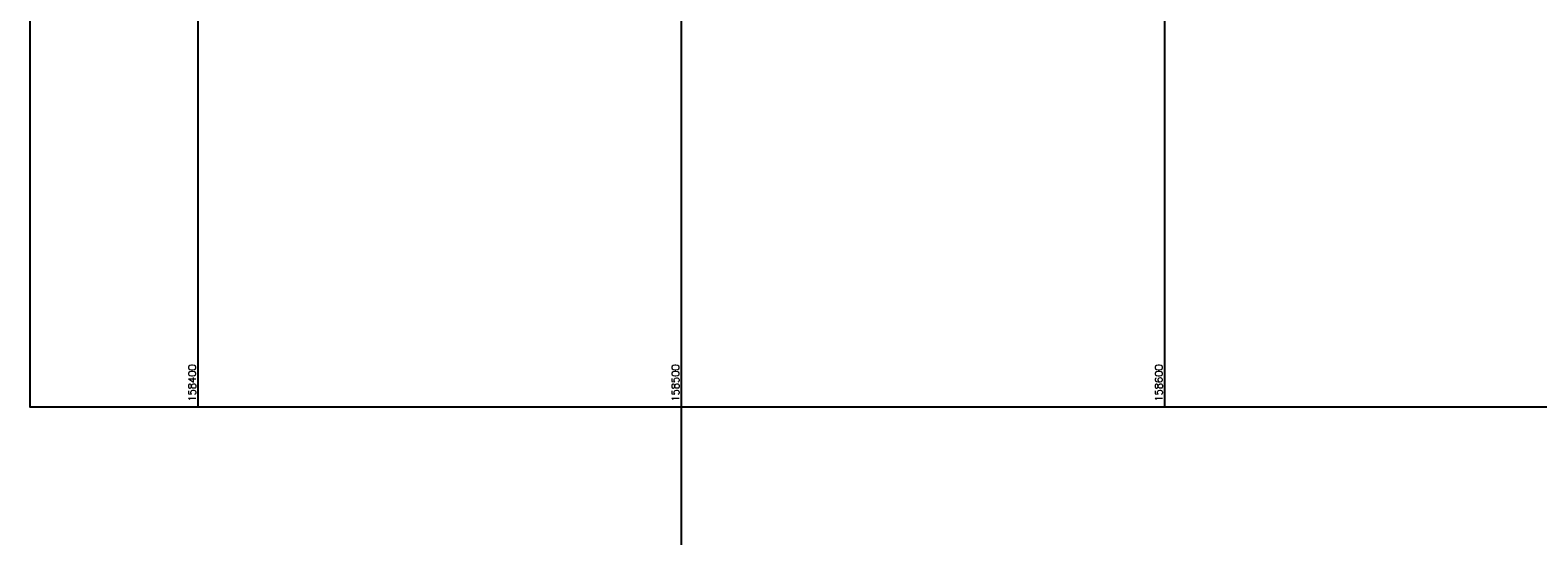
# Model space of a CAD drawing. Header units: millimetres. Extents: x 158365 to 159725, y 8767237 to 8767959.
# Tile 1 of 10: x 158365 to 158677, y 8767377 to 8767483. Entities that reach past the tile are written whole.
import ezdxf
from ezdxf.enums import TextEntityAlignment as Align

# ---------------------------------------------------------------- set-up
doc = ezdxf.new("R2010")
doc.units = ezdxf.units.MM
doc.header["$LTSCALE"] = 5
for name, color, linetype in [('MALHA', 9, 'Continuous'), ('TXT_COORD', 3, 'Continuous'), ('Vp', 2, 'Continuous')]:
    doc.layers.add(name, color=color, linetype=linetype)
doc.styles.add('GEOSIS', font='ROMANS.SHX')

msp = doc.modelspace()

# ---------------------------------------------------------------- linework, layer by layer
at = {"layer": 'MALHA'}
for p, q in [((158400, 8767959.373), (158400, 8767405.373)), ((158500, 8767959.373), (158500, 8767376.901)), ((158600, 8767959.373), (158600, 8767405.373))]:
    msp.add_line(p, q, dxfattribs=at)
at = {"layer": 'Vp'}
msp.add_lwpolyline([(158365.289, 8767959.373), (158993.297, 8767959.373), (158993.297, 8767405.373), (158365.289, 8767405.373)], close=True, dxfattribs=at)

# ---------------------------------------------------------------- texts
at = {"layer": 'TXT_COORD', "style": 'GEOSIS'}
for s, p in [('158400', (158400, 8767414.233)), ('158500', (158500, 8767414.233)), ('158600', (158600, 8767414.233))]:
    msp.add_text(s, height=1.5, rotation=90, dxfattribs=at).set_placement(p, align=Align.BOTTOM_RIGHT)

doc.saveas('drawing.dxf')
